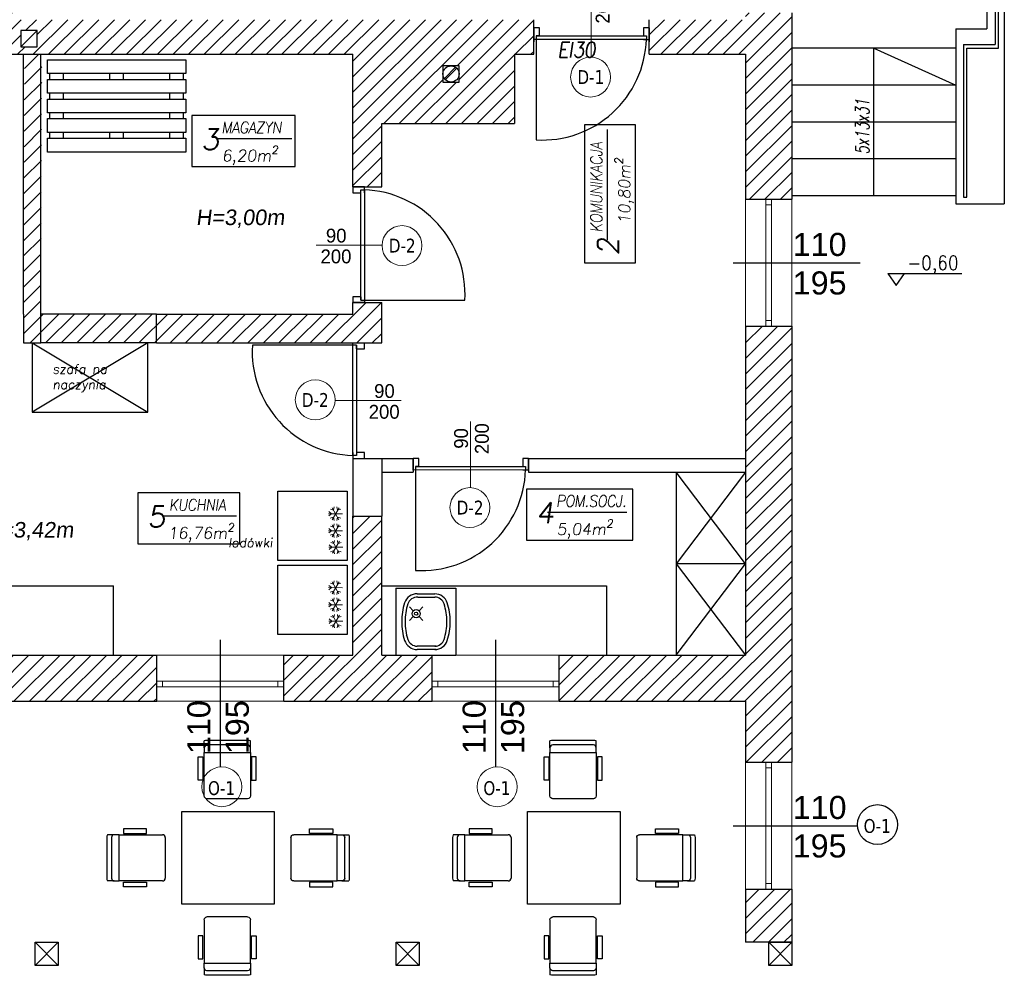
# Model space of a CAD drawing. Header units: millimetres. Extents: x -486876 to 553054, y -140324 to 834178.
# Tile 88 of 155: x -58817 to -50292, y 61434 to 69711. Entities that reach past the tile are written whole.
import ezdxf
from ezdxf.enums import TextEntityAlignment as Align

# ---------------------------------------------------------------- set-up
doc = ezdxf.new("R2010")
doc.units = ezdxf.units.MM
doc.linetypes.add('DASH2', pattern=[0.75, 0.5, -0.25])
for name, color, linetype, lineweight in [('_XREF', 252, 'DASH2', 13), ('XREF$0$0-ARKUSZ-OPIS', 8, 'Continuous', 18), ('XREF$0$okna', 8, 'Continuous', 20), ('XREF$0$ściana nośna', 8, 'Continuous', 30)]:
    doc.layers.add(name, color=color, linetype=linetype, lineweight=lineweight)
for name, color, linetype in [('XREF$0$A-BUD-OP', 8, 'Continuous'), ('XREF$0$ArchiCAD', 8, 'Continuous'), ('XREF$0$DRZWI', 8, 'Continuous'), ('XREF$0$MEBLE', 8, 'Continuous'), ('XREF$0$MEBLE_ŁAZIENKOWE_I_KUCHENNE', 8, 'Continuous'), ('XREF$0$nowe ściany', 8, 'Continuous'), ('XREF$0$OPIS', 8, 'Continuous'), ('XREF$0$OPISY', 8, 'Continuous'), ('XREF$0$Ppoż', 20, 'Continuous'), ('XREF$0$WIDOK', 8, 'Continuous'), ('XREF$0$WYMIARY', 9, 'Continuous'), ('XREF$0$WYPEŁNIENIA', 8, 'Continuous'), ('XREF$0$ŚCIANY', 8, 'Continuous')]:
    doc.layers.add(name, color=color, linetype=linetype)
doc.styles.add('XREF$0$APLUS', font='arial.ttf', dxfattribs={"width": 0.6})
doc.styles.add('XREF$0$GENERATED_STYLE_1', font='txt')
doc.styles.add('XREF$0$KOTA', font='SIMPLEX', dxfattribs={"width": 0.9, "height": 25})
doc.styles.add('XREF$0$ROMANS', font='romans.shx')
doc.styles.add('XREF$0$Simplex 0.7 Italic', font='simplex.shx', dxfattribs={"width": 0.7, "oblique": 10})
doc.styles.add('XREF$0$Standard', font='arial.ttf')
doc.styles.add('XREF$0$Verdana 0.8', font='verdana.ttf', dxfattribs={"width": 0.8})

# ---------------------------------------------------------------- blocks, each defined once
blk = doc.blocks.new('XREF$0$KOTA_R3')
at = {"layer": 'XREF$0$A-BUD-OP'}
blk.add_line((-279.4, -2136.8), (-172.7, -2136.8), dxfattribs=at)
blk.add_lwpolyline([(-279.4, -2136.8), (-267.5, -2154.3), (-255.5, -2136.8)], dxfattribs=at)
at = {"layer": 'XREF$0$A-BUD-OP', "style": 'XREF$0$KOTA', "width": 0.9}
for p, height in [((-251.3, -2131.6), 20), ((-251.3, -2153.3), 14)]:
    blk.add_attdef('KOTA', p, '', height=height, dxfattribs=at)
blk = doc.blocks.new('XREF')
at = {"layer": 'XREF$0$WYPEŁNIENIA'}
h = blk.add_hatch(dxfattribs=at)
h.set_pattern_fill('ANSI31', color=256, scale=3)
h.set_pattern_definition([(45, (-52999.899, 13162.694), (-6.7351921, 6.7351921), [])])
h.paths.add_polyline_path([(5376.11, 10651.78), (5336.75, 10651.78), (5336.75, 10611.78), (5376.11, 10611.78)])
h.paths.add_polyline_path([(5806.69, 10651.78), (5486.11, 10651.78), (5486.11, 10611.78), (5541.69, 10611.78), (5541.69, 10491.78), (5566.69, 10491.78), (5566.69, 10611.78), (5766.69, 10611.78), (5766.69, 10481.78), (5766.69, 10471.78), (5766.69, 10346.78), (5739.69, 10346.78), (5739.69, 10336.78), (5766.69, 10336.78), (5766.69, 10322.47), (5806.69, 10322.47)])
h.paths.add_polyline_path([(5566.69, 10391.78), (5556.69, 10391.78), (5541.69, 10391.78), (5541.69, 10295.78), (5566.69, 10295.78), (5566.69, 10336.78), (5739.69, 10336.78), (5739.69, 10346.78), (5566.69, 10346.78)])
h.paths.add_polyline_path([(5566.69, 10295.78), (5541.69, 10295.78), (5541.69, 10195.78), (5566.69, 10195.78)])
h.paths.add_polyline_path([(5558.62, 10157.37), (5572.62, 10157.37), (5572.62, 10143.37), (5558.62, 10143.37)], flags=16)
edge = h.paths.add_edge_path(flags=16)
edge.add_arc((5565.62, 10150.37), 7, 0, 360)
h.paths.add_polyline_path([(5806.69, 10212.47), (5766.69, 10212.47), (5766.69, 10121.78), (5688.72, 10121.78), (5688.72, 10096.78), (5766.69, 10096.78), (5766.69, 10027.67), (5806.69, 10027.67), (5806.69, 10029.35)])
h.paths.add_polyline_path([(5806.69, 9917.67), (5766.69, 9917.67), (5766.69, 9911.78), (5683.24, 9911.78), (5683.24, 9881.78), (5766.69, 9881.78), (5766.69, 9779.12), (5806.69, 9779.12)])
h.paths.add_polyline_path([(5157.25, 9881.78), (5142.25, 9881.78), (5141.56, 9712.78), (5141.56, 9656.78), (5141.56, 9631.78), (5156.56, 9631.78), (5156.56, 9712.78)])
h.paths.add_polyline_path([(5256.56, 9656.78), (5156.56, 9656.78), (5156.56, 9631.78), (5256.56, 9631.78)])
h.paths.add_polyline_path([(5451.56, 9666.86), (5426.56, 9666.86), (5426.56, 9656.78), (5256.56, 9656.78), (5256.56, 9631.78), (5426.56, 9631.78), (5451.56, 9631.78)])
h.paths.add_polyline_path([(5806.69, 9779.12), (5766.69, 9779.12), (5766.69, 9756.28), (5806.69, 9756.28)])
h.paths.add_polyline_path([(5806.69, 9563.42), (5766.69, 9563.42), (5766.69, 9361.43), (5605.18, 9361.43), (5605.18, 9321.43), (5766.69, 9321.43), (5766.69, 9268.64), (5806.69, 9268.64)])
h.paths.add_polyline_path([(5806.69, 9646.28), (5766.69, 9646.28), (5766.69, 9563.42), (5806.69, 9563.42)])
h.paths.add_polyline_path([(5495.18, 9361.43), (5463.86, 9361.43), (5451.56, 9361.43), (5451.56, 9481.78), (5426.56, 9481.78), (5426.56, 9361.43), (5366.74, 9361.43), (5366.74, 9321.43), (5495.18, 9321.43)])
h.paths.add_polyline_path([(5256.74, 9361.43), (4971.58, 9361.43), (4971.58, 9321.43), (5256.74, 9321.43)])
h.paths.add_polyline_path([(4861.58, 9361.43), (4816.56, 9361.43), (4816.56, 9450.58), (4776.56, 9450.58), (4776.56, 9361.43), (4714.92, 9361.43), (4714.92, 9321.43), (4861.58, 9321.43)])
h.paths.add_polyline_path([(4604.92, 9361.43), (4411.55, 9361.43), (4411.55, 9321.43), (4604.92, 9321.43)])
h.paths.add_polyline_path([(4411.55, 9361.43), (4406.56, 9361.43), (4406.56, 9411.43), (4366.56, 9411.43), (4366.56, 9361.43), (4171.56, 9361.43), (4171.56, 9321.43), (4411.55, 9321.43)])
h.paths.add_polyline_path([(4816.56, 9631.78), (5021.56, 9631.78), (5021.56, 9656.78), (4816.56, 9656.78), (4816.56, 9766.19), (4776.56, 9766.19), (4776.56, 9563.42), (4816.56, 9563.42)])
h.paths.add_polyline_path([(4816.56, 9563.42), (4776.56, 9563.42), (4776.56, 9510.58), (4816.56, 9510.58)])
h.paths.add_polyline_path([(5806.69, 9158.64), (5766.69, 9158.64), (5766.69, 9112.7), (5806.69, 9112.7)])
h.paths.add_polyline_path([(4783.69, 9911.78), (4771.69, 9911.78)])
h.paths.add_polyline_path([(4886.69, 10121.78), (4796.69, 10121.78), (4796.69, 10096.78), (4886.69, 10096.78)])
h.paths.add_polyline_path([(5434.52, 10096.78), (5434.52, 10121.78), (5409.69, 10121.78), (5409.81, 10096.78)])
h.paths.add_polyline_path([(5535.02, 10121.78), (5535.02, 10108.85), (5535.02, 10108.85), (5535.02, 10096.78), (5588.72, 10096.78), (5588.72, 10121.78), (5575.42, 10121.78), (5575.42, 10162.36), (5566.69, 10162.36), (5566.69, 10195.78), (5541.69, 10195.78), (5541.69, 10121.78)])
h = blk.add_hatch(dxfattribs=at)
h.set_pattern_fill('ANSI31', color=256, scale=3)
h.set_pattern_definition([(45, (428.967, 8619.944), (-6.735192, 6.735192), [])])
h.paths.add_polyline_path([(5131.69, 10611.78), (5226.75, 10611.78), (5226.75, 10651.78), (5034.68, 10651.78), (5034.68, 10611.78), (5106.69, 10611.78), (5106.69, 10492.03), (5131.69, 10480.17)])
h.paths.add_polyline_path([(5131.69, 10480.17), (5106.69, 10492.03), (5106.69, 10431.78), (4986.69, 10431.78), (4986.69, 10329.91), (4986.69, 10317.78), (4996.69, 10317.78), (4996.69, 10329.91), (4996.69, 10421.78), (5106.69, 10421.78), (5106.69, 10121.78), (4996.69, 10121.78), (4996.69, 10217.78), (4986.69, 10217.78), (4986.69, 10096.78), (5106.69, 10096.78), (5106.69, 10080.78), (5131.69, 10080.78), (5131.69, 10096.78), (5309.81, 10096.78), (5309.81, 10121.78), (5167.64, 10121.78), (5167.64, 10167.09), (5131.69, 10167.09)])
h.paths.add_polyline_path([(5138.63, 10159.36), (5152.63, 10159.36), (5152.63, 10145.36), (5138.63, 10145.36)], flags=16)
h.paths.add_polyline_path([(5138.63, 10138.66), (5152.63, 10138.66), (5152.63, 10124.66), (5138.63, 10124.66)], flags=16)
h.paths.add_polyline_path([(5342.2, 9911.78), (5131.69, 9911.78), (5131.69, 9927.78), (5106.69, 9927.78), (5106.69, 9911.78), (4754.5, 9911.78), (4743.77, 9881.78), (4776.56, 9881.78), (4776.56, 9866.19), (4786.56, 9866.19), (4816.56, 9866.19), (4816.56, 9881.78), (5141.56, 9881.78), (5156.56, 9881.78), (5336.01, 9881.78)])
h.paths.add_polyline_path([(5139.23, 9902.34), (5153.23, 9902.34), (5153.23, 9888.34), (5139.23, 9888.34)], flags=16)
h.paths.add_polyline_path([(5583.24, 9911.78), (5342.2, 9911.78), (5336.01, 9881.78), (5426.56, 9881.78), (5426.56, 9766.86), (5451.56, 9766.86), (5451.56, 9821.78), (5566.69, 9821.78), (5566.69, 9881.78), (5583.24, 9881.78)])
h.paths.add_polyline_path([(5504.63, 9871.77), (5518.63, 9871.77), (5518.63, 9857.77), (5504.63, 9857.77)], flags=16)
h.paths.add_polyline_path([(5518.63, 9864.77, -1), (5504.63, 9864.77, -1)], flags=16)
at = {"layer": 'XREF$0$DRZWI'}
for p, q in [((5982.65, 10167.26), (5982.65, 9890.14)), ((5985.65, 9887.14), (5985.65, 10170.26)), ((5955.37, 9890.14), (5955.37, 9757.97)), ((5955.37, 9890.14), (5982.65, 9890.14)), ((5958.37, 9757.97), (5958.37, 9887.14)), ((5958.37, 9887.14), (5982.65, 9887.14)), ((5982.65, 9887.14), (5985.65, 9887.14)), ((5955.37, 9757.97), (5958.37, 9757.97))]:
    blk.add_line(p, q, dxfattribs=at)
at = {"layer": 'XREF$0$DRZWI', "ltscale": 1.2}
for p, q in [((5583.24, 9894.6), (5583.24, 9904.68)), ((5436.64, 9666.86), (5426.56, 9666.86)), ((5478.71, 9521.69), (5478.71, 9531.78))]:
    blk.add_line(p, q, dxfattribs=at)
at = {"layer": 'XREF$0$DRZWI'}
for points in [[(5588.24, 9897.68), (5588.24, 9904.68), (5583.24, 9904.68)], [(5678.24, 9904.68), (5678.24, 9897.76)], [(5678.24, 9894.68), (5683.24, 9894.68), (5683.24, 9904.68), (5678.24, 9904.68)], [(5585.24, 9897.68), (5680.74, 9897.68), (5680.74, 9894.68), (5680.74, 9894.68), (5583.24, 9894.6)], [(5588.24, 9897.68), (5585.24, 9897.68), (5585.24, 9807.68), (5585.24, 9807.68)], [(5436.56, 9761.86), (5436.56, 9766.86), (5426.56, 9766.86), (5426.56, 9761.86)], [(5433.56, 9668.86), (5433.56, 9764.36), (5436.56, 9764.36), (5436.56, 9764.36), (5436.64, 9666.86)], [(5426.56, 9761.86), (5433.47, 9761.86)], [(5433.56, 9671.86), (5426.56, 9671.86), (5426.56, 9666.86)], [(5433.56, 9671.86), (5433.56, 9668.86), (5523.56, 9668.86), (5523.56, 9668.86)], [(5429.64, 9626.78), (5429.64, 9629.78), (5339.64, 9629.78), (5339.64, 9629.78)], [(5429.64, 9629.78), (5429.64, 9534.28), (5426.64, 9534.28), (5426.64, 9534.28), (5426.56, 9631.78)], [(5429.64, 9626.78), (5436.64, 9626.78), (5436.64, 9631.78)], [(5426.64, 9536.78), (5426.64, 9531.78), (5436.64, 9531.78), (5436.64, 9536.78)], [(5436.64, 9536.78), (5429.72, 9536.78)], [(5483.71, 9524.78), (5483.71, 9531.78), (5478.71, 9531.78)], [(5573.71, 9531.78), (5573.71, 9524.86)], [(5573.71, 9521.78), (5578.71, 9521.78), (5578.71, 9531.78), (5573.71, 9531.78)], [(5480.71, 9524.78), (5576.21, 9524.78), (5576.21, 9521.78), (5576.21, 9521.78), (5478.71, 9521.69)], [(5483.71, 9524.78), (5480.71, 9524.78), (5480.71, 9434.78), (5480.71, 9434.78)]]:
    blk.add_lwpolyline(points, dxfattribs=at)
for centre, start, end in [((5590.68, 9897.63), 266.53875, 358.12796), ((5433.61, 9674.3), 356.53875, 88.12796), ((5429.58, 9624.34), 176.53875, 268.12796), ((5486.15, 9524.72), 266.53875, 358.12796)]:
    blk.add_arc(centre, 90.11, start, end, dxfattribs=at)
at = {"layer": 'XREF$0$MEBLE'}
for p, q in [((5149.06, 9631.78), (5149.06, 9571.78)), ((5249.06, 9631.78), (5149.06, 9571.78)), ((5149.06, 9631.78), (5249.06, 9571.78)), ((5249.06, 9571.78), (5249.06, 9631.78)), ((5149.06, 9571.78), (5249.06, 9571.78)), ((5706.69, 9519.78), (5706.69, 9361.43)), ((5766.69, 9440.6), (5706.69, 9519.78)), ((5766.69, 9519.78), (5706.69, 9440.6)), ((5766.69, 9440.6), (5706.69, 9440.6)), ((5706.69, 9361.43), (5766.69, 9440.6)), ((5706.69, 9440.6), (5766.69, 9361.43)), ((4876.56, 9421.43), (5219.33, 9421.43)), ((5219.33, 9361.43), (5219.33, 9421.43)), ((5451.56, 9421.43), (5646.35, 9421.43)), ((5646.35, 9421.43), (5646.35, 9361.43)), ((5297.89, 9281.16), (5297.89, 9287.09)), ((5337.89, 9281.16), (5337.89, 9287.09)), ((5597.3, 9281.16), (5597.3, 9287.09)), ((5637.3, 9281.16), (5637.3, 9287.09)), ((5227.94, 9210.9), (5227.94, 9206.9)), ((5247.94, 9210.9), (5227.94, 9210.9)), ((5247.94, 9206.9), (5247.94, 9210.9)), ((5389.17, 9206.9), (5389.17, 9210.9)), ((5389.17, 9210.9), (5409.17, 9210.9)), ((5409.17, 9210.9), (5409.17, 9206.9)), ((5527.34, 9210.9), (5527.34, 9206.9)), ((5547.34, 9210.9), (5527.34, 9210.9)), ((5547.34, 9206.9), (5547.34, 9210.9)), ((5688.58, 9206.9), (5688.58, 9210.9)), ((5688.58, 9210.9), (5708.58, 9210.9)), ((5708.58, 9210.9), (5708.58, 9206.9)), ((5213.6, 9203.42), (5213.6, 9168.22)), ((5220, 9205.82), (5214.07, 9205.82)), ((5217.6, 9203.42), (5217.6, 9168.22)), ((5224.14, 9205.82), (5220, 9205.82)), ((5224.14, 9165.82), (5224.14, 9205.82)), ((5224.14, 9205.82), (5261.74, 9205.82)), ((5224.14, 9165.82), (5224.14, 9205.82)), ((5227.94, 9206.9), (5247.94, 9206.9)), ((5264.14, 9203.42), (5264.14, 9168.22)), ((5372.97, 9203.42), (5372.97, 9168.22)), ((5412.97, 9205.82), (5375.37, 9205.82)), ((5409.17, 9206.9), (5389.17, 9206.9)), ((5412.97, 9165.82), (5412.97, 9205.82)), ((5412.97, 9165.82), (5412.97, 9205.82)), ((5412.97, 9205.82), (5417.11, 9205.82)), ((5417.11, 9205.82), (5423.04, 9205.82)), ((5419.51, 9203.42), (5419.51, 9168.22)), ((5423.51, 9203.42), (5423.51, 9168.22)), ((5513.01, 9203.42), (5513.01, 9168.22)), ((5519.41, 9205.82), (5513.48, 9205.82)), ((5517.01, 9203.42), (5517.01, 9168.22)), ((5523.55, 9205.82), (5519.41, 9205.82)), ((5523.55, 9165.82), (5523.55, 9205.82)), ((5523.55, 9205.82), (5561.15, 9205.82)), ((5523.55, 9165.82), (5523.55, 9205.82)), ((5527.34, 9206.9), (5547.34, 9206.9)), ((5563.55, 9203.42), (5563.55, 9168.22)), ((5672.38, 9203.42), (5672.38, 9168.22)), ((5712.38, 9205.82), (5674.78, 9205.82)), ((5708.58, 9206.9), (5688.58, 9206.9)), ((5712.38, 9165.82), (5712.38, 9205.82)), ((5712.38, 9165.82), (5712.38, 9205.82)), ((5712.38, 9205.82), (5716.51, 9205.82)), ((5716.51, 9205.82), (5722.45, 9205.82)), ((5718.91, 9203.42), (5718.91, 9168.22)), ((5722.91, 9203.42), (5722.91, 9168.22)), ((5220, 9165.82), (5214.07, 9165.82)), ((5220, 9165.82), (5224.14, 9165.82)), ((5261.74, 9165.82), (5224.14, 9165.82)), ((5375.37, 9165.82), (5412.97, 9165.82)), ((5417.11, 9165.82), (5412.97, 9165.82)), ((5417.11, 9165.82), (5423.04, 9165.82)), ((5519.41, 9165.82), (5513.48, 9165.82)), ((5519.41, 9165.82), (5523.55, 9165.82)), ((5561.15, 9165.82), (5523.55, 9165.82)), ((5674.78, 9165.82), (5712.38, 9165.82)), ((5716.51, 9165.82), (5712.38, 9165.82)), ((5716.51, 9165.82), (5722.45, 9165.82)), ((5227.94, 9160.73), (5227.94, 9164.73)), ((5227.94, 9164.73), (5247.94, 9164.73)), ((5247.94, 9160.73), (5227.94, 9160.73)), ((5247.94, 9164.73), (5247.94, 9160.73)), ((5389.17, 9164.73), (5389.17, 9160.73)), ((5409.17, 9164.73), (5389.17, 9164.73)), ((5389.17, 9160.73), (5409.17, 9160.73)), ((5409.17, 9160.73), (5409.17, 9164.73)), ((5527.34, 9160.73), (5527.34, 9164.73)), ((5527.34, 9164.73), (5547.34, 9164.73)), ((5547.34, 9160.73), (5527.34, 9160.73)), ((5547.34, 9164.73), (5547.34, 9160.73)), ((5688.58, 9164.73), (5688.58, 9160.73)), ((5708.58, 9164.73), (5688.58, 9164.73)), ((5688.58, 9160.73), (5708.58, 9160.73)), ((5708.58, 9160.73), (5708.58, 9164.73)), ((5297.89, 9132.21), (5297.89, 9094.61)), ((5335.49, 9134.61), (5300.29, 9134.61)), ((5337.89, 9094.61), (5337.89, 9132.21)), ((5597.3, 9132.21), (5597.3, 9094.61)), ((5634.9, 9134.61), (5599.7, 9134.61)), ((5637.3, 9094.61), (5637.3, 9132.21)), ((5292.8, 9118.41), (5292.8, 9098.41)), ((5296.8, 9118.41), (5292.8, 9118.41)), ((5296.8, 9098.41), (5296.8, 9118.41)), ((5338.98, 9118.41), (5342.98, 9118.41)), ((5338.98, 9098.41), (5338.98, 9118.41)), ((5342.98, 9118.41), (5342.98, 9098.41)), ((5592.21, 9118.41), (5592.21, 9098.41)), ((5596.21, 9118.41), (5592.21, 9118.41)), ((5596.21, 9098.41), (5596.21, 9118.41)), ((5638.38, 9118.41), (5642.38, 9118.41)), ((5638.38, 9098.41), (5638.38, 9118.41)), ((5642.38, 9118.41), (5642.38, 9098.41)), ((5292.8, 9098.41), (5296.8, 9098.41)), ((5342.98, 9098.41), (5338.98, 9098.41)), ((5592.21, 9098.41), (5596.21, 9098.41)), ((5642.38, 9098.41), (5638.38, 9098.41)), ((5297.89, 9094.61), (5337.89, 9094.61)), ((5297.89, 9094.61), (5337.89, 9094.61)), ((5297.89, 9090.48), (5297.89, 9094.61)), ((5297.89, 9090.48), (5297.89, 9084.54)), ((5337.89, 9094.61), (5337.89, 9090.48)), ((5337.89, 9090.48), (5337.89, 9084.54)), ((5597.3, 9094.61), (5637.3, 9094.61)), ((5597.3, 9094.61), (5637.3, 9094.61)), ((5597.3, 9090.48), (5597.3, 9094.61)), ((5597.3, 9090.48), (5597.3, 9084.54)), ((5637.3, 9094.61), (5637.3, 9090.48)), ((5637.3, 9090.48), (5637.3, 9084.54)), ((5335.49, 9088.08), (5300.29, 9088.08)), ((5335.49, 9084.08), (5300.29, 9084.08)), ((5634.9, 9088.08), (5599.7, 9088.08)), ((5634.9, 9084.08), (5599.7, 9084.08))]:
    blk.add_line(p, q, dxfattribs=at)
at = {"layer": 'XREF$0$MEBLE', "ltscale": 1.2}
for p, q in [((5463.86, 9419.32), (5463.86, 9361.43)), ((5463.86, 9419.32), (5515.75, 9419.32)), ((5482.25, 9414.49), (5497.55, 9414.49)), ((5482.25, 9414.49), (5497.55, 9414.49)), ((5515.75, 9419.32), (5515.75, 9361.43)), ((5515.75, 9419.32), (5515.75, 9361.43)), ((5482.81, 9411.6), (5497.55, 9411.6)), ((5482.81, 9411.6), (5497.55, 9411.6)), ((5478.91, 9399.79), (5475.6, 9403.1)), ((5478.91, 9399.79), (5475.6, 9403.1)), ((5483.92, 9399.79), (5487.22, 9403.1)), ((5483.92, 9399.79), (5487.22, 9403.1)), ((5478.91, 9394.78), (5475.6, 9391.48)), ((5478.91, 9394.78), (5475.6, 9391.48)), ((5483.92, 9394.79), (5487.22, 9391.48)), ((5483.92, 9394.79), (5487.22, 9391.48)), ((5463.86, 9361.43), (5515.75, 9361.43)), ((5498.69, 9369.15), (5482.25, 9369.15)), ((5498.69, 9369.15), (5482.25, 9369.15)), ((5498.69, 9366.26), (5482.25, 9366.26)), ((5498.69, 9366.26), (5482.25, 9366.26))]:
    blk.add_line(p, q, dxfattribs=at)
at = {"layer": 'XREF$0$MEBLE'}
for points in [[(5337.89, 9287.09, 0.096396), (5335.49, 9287.56), (5300.29, 9287.56, 0.096396), (5297.89, 9287.09)], [(5637.3, 9287.09, 0.096396), (5634.9, 9287.56), (5599.7, 9287.56, 0.096396), (5597.3, 9287.09)]]:
    blk.add_lwpolyline(points, format="xyb", dxfattribs=at)
for points in [[(5335.49, 9283.56), (5300.29, 9283.56, 0.414214), (5297.89, 9281.16), (5297.89, 9277.02), (5337.89, 9277.02), (5337.89, 9281.16, 0.414214)], [(5335.49, 9237.02), (5300.29, 9237.02, -0.414214), (5297.89, 9239.42), (5297.89, 9277.02), (5337.89, 9277.02), (5337.89, 9239.42, -0.414214)], [(5634.9, 9283.56), (5599.7, 9283.56, 0.414214), (5597.3, 9281.16), (5597.3, 9277.02), (5637.3, 9277.02), (5637.3, 9281.16, 0.414214)], [(5634.9, 9237.02), (5599.7, 9237.02, -0.414214), (5597.3, 9239.42), (5597.3, 9277.02), (5637.3, 9277.02), (5637.3, 9239.42, -0.414214)]]:
    blk.add_lwpolyline(points, format="xyb", close=True, dxfattribs=at)
for points in [[(5296.8, 9253.23), (5292.8, 9253.23), (5292.8, 9273.23), (5296.8, 9273.23)], [(5338.98, 9253.23), (5342.98, 9253.23), (5342.98, 9273.23), (5338.98, 9273.23)], [(5596.21, 9253.23), (5592.21, 9253.23), (5592.21, 9273.23), (5596.21, 9273.23)], [(5638.38, 9253.23), (5642.38, 9253.23), (5642.38, 9273.23), (5638.38, 9273.23)], [(5358.56, 9225.82), (5358.56, 9145.82), (5278.56, 9145.82), (5278.56, 9225.82)], [(5657.96, 9225.82), (5657.96, 9145.82), (5577.96, 9145.82), (5577.96, 9225.82)]]:
    blk.add_lwpolyline(points, close=True, dxfattribs=at)
at = {"layer": 'XREF$0$MEBLE', "ltscale": 1.2}
for radius in [3.54, 3.54, 1.42, 1.42]:
    blk.add_circle((5481.41, 9397.29), radius, dxfattribs=at)
for centre, radius, start, end in [((5482.25, 9403.13), 11.38, 90, 162.20419), ((5482.25, 9403.13), 11.38, 90, 162.20419), ((5497.55, 9403.11), 11.38, 17.79581, 90), ((5497.55, 9403.11), 11.38, 17.79581, 90), ((5521.93, 9390.39), 53.06, 162.20419, 180), ((5521.93, 9390.39), 53.06, 162.20419, 180), ((5521.93, 9390.39), 50.16, 162.20419, 180), ((5521.93, 9390.39), 50.16, 162.20419, 180), ((5482.25, 9403.13), 8.49, 86.16417, 162.20419), ((5482.25, 9403.13), 8.49, 86.16417, 162.20419), ((5497.55, 9403.11), 8.49, 17.79581, 90), ((5497.55, 9403.11), 8.49, 17.79581, 90), ((5457.86, 9390.38), 50.16, 360, 17.79581), ((5457.86, 9390.38), 50.16, 360, 17.79581), ((5457.86, 9390.38), 53.06, 360, 17.79581), ((5457.86, 9390.38), 53.06, 360, 17.79581), ((5521.93, 9390.39), 53.06, 180, 197.79581), ((5521.93, 9390.39), 53.06, 180, 197.79581), ((5521.93, 9390.39), 50.16, 180, 197.79581), ((5521.93, 9390.39), 50.16, 180, 197.79581), ((5457.86, 9390.38), 50.16, 342.20419, 360), ((5457.86, 9390.38), 50.16, 342.20419, 360), ((5457.86, 9390.38), 53.06, 342.20419, 360), ((5457.86, 9390.38), 53.06, 342.20419, 360), ((5481.67, 9378.44), 9.33, 180, 180.02774), ((5481.67, 9378.44), 9.33, 180, 180.02774), ((5482.29, 9377.69), 11.43, 197.87696, 269.78772), ((5482.29, 9377.69), 11.43, 197.87696, 269.78772), ((5482.29, 9377.69), 8.53, 197.9046, 269.7154), ((5482.29, 9377.69), 8.53, 197.9046, 269.7154), ((5497.55, 9377.64), 8.49, 270, 342.20419), ((5497.55, 9377.64), 8.49, 270, 342.20419), ((5497.55, 9377.64), 11.38, 270, 342.20419), ((5497.55, 9377.64), 11.38, 270, 342.20419)]:
    blk.add_arc(centre, radius, start, end, dxfattribs=at)
at = {"layer": 'XREF$0$MEBLE'}
for centre, major_axis, start_param, end_param in [((5220, 9203.42), (4.53, -4.53), 3.542594, 3.926991), ((5220, 9203.42), (1.7, -1.7), 2.356194, 3.926991), ((5261.74, 9203.42), (1.7, 1.7), -0.785398, 0.785398), ((5519.41, 9203.42), (4.53, -4.53), 3.542594, 3.926991), ((5519.41, 9203.42), (1.7, -1.7), 2.356194, 3.926991), ((5561.15, 9203.42), (1.7, 1.7), -0.785398, 0.785398), ((5220, 9168.22), (4.53, 4.53), 2.356194, 2.740591), ((5220, 9168.22), (1.7, 1.7), 2.356194, 3.926991), ((5261.74, 9168.22), (1.7, -1.7), 5.497787, 7.068583), ((5519.41, 9168.22), (4.53, 4.53), 2.356194, 2.740591), ((5519.41, 9168.22), (1.7, 1.7), 2.356194, 3.926991), ((5561.15, 9168.22), (1.7, -1.7), 5.497787, 7.068583)]:
    blk.add_ellipse(centre, major_axis=major_axis, ratio=1, start_param=start_param, end_param=end_param, dxfattribs=at)
at = {"layer": 'XREF$0$MEBLE', "extrusion": (0, 0, -1)}
for centre, major_axis, start_param, end_param in [((5375.37, 9203.42), (-1.7, 1.7), -0.785398, 0.785398), ((5417.11, 9203.42), (-1.7, -1.7), 2.356194, 3.926991), ((5417.11, 9203.42), (-4.53, -4.53), 3.542594, 3.926991), ((5674.78, 9203.42), (-1.7, 1.7), -0.785398, 0.785398), ((5716.51, 9203.42), (-1.7, -1.7), 2.356194, 3.926991), ((5716.51, 9203.42), (-4.53, -4.53), 3.542594, 3.926991), ((5375.37, 9168.22), (-1.7, -1.7), 5.497787, 7.068583), ((5417.11, 9168.22), (-1.7, 1.7), 2.356194, 3.926991), ((5417.11, 9168.22), (-4.53, 4.53), 2.356194, 2.740591), ((5674.78, 9168.22), (-1.7, -1.7), 5.497787, 7.068583), ((5716.51, 9168.22), (-1.7, 1.7), 2.356194, 3.926991), ((5716.51, 9168.22), (-4.53, 4.53), 2.356194, 2.740591), ((5300.29, 9132.21), (-1.7, -1.7), 0.785398, 2.356194), ((5335.49, 9132.21), (-1.7, 1.7), 0.785398, 2.356194), ((5599.7, 9132.21), (-1.7, -1.7), 0.785398, 2.356194), ((5634.9, 9132.21), (-1.7, 1.7), 0.785398, 2.356194), ((5300.29, 9090.48), (-1.7, -1.7), 5.497787, 7.068583), ((5335.49, 9090.48), (-1.7, 1.7), 2.356194, 3.926991), ((5599.7, 9090.48), (-1.7, -1.7), 5.497787, 7.068583), ((5634.9, 9090.48), (-1.7, 1.7), 2.356194, 3.926991), ((5300.29, 9090.48), (-4.53, 4.53), 3.926991, 4.311388), ((5335.49, 9090.48), (-4.53, -4.53), 5.11339, 5.497787), ((5599.7, 9090.48), (-4.53, 4.53), 3.926991, 4.311388), ((5634.9, 9090.48), (-4.53, -4.53), 5.11339, 5.497787)]:
    blk.add_ellipse(centre, major_axis=major_axis, ratio=1, start_param=start_param, end_param=end_param, dxfattribs=at)
at = {"layer": 'XREF$0$MEBLE_ŁAZIENKOWE_I_KUCHENNE', "linetype": 'Continuous', "lineweight": 13}
for p, q in [((5409.87, 9486.93), (5410.44, 9489.78)), ((5413.37, 9486.92), (5412.82, 9489.77)), ((5417.61, 9483.88), (5405.61, 9483.91)), ((5408.11, 9483.91), (5405.92, 9482)), ((5408.11, 9483.91), (5405.93, 9485.82)), ((5409.85, 9480.87), (5407.1, 9479.94)), ((5409.87, 9486.93), (5407.13, 9487.88)), ((5414.63, 9489.08), (5408.6, 9478.71)), ((5408.63, 9489.1), (5414.6, 9478.69)), ((5409.85, 9480.87), (5410.41, 9478.02)), ((5413.35, 9480.86), (5412.78, 9478.01)), ((5413.35, 9480.86), (5416.1, 9479.91)), ((5413.37, 9486.92), (5416.12, 9487.85)), ((5409.87, 9472.16), (5407.13, 9473.1)), ((5414.63, 9474.31), (5408.6, 9463.93)), ((5408.63, 9474.33), (5414.6, 9463.92)), ((5409.87, 9472.16), (5410.44, 9475.01)), ((5413.37, 9472.15), (5412.82, 9475)), ((5413.37, 9472.15), (5416.12, 9473.08)), ((5417.61, 9469.1), (5405.61, 9469.14)), ((5408.11, 9469.13), (5405.92, 9467.23)), ((5408.11, 9469.13), (5405.93, 9471.05)), ((5409.85, 9466.1), (5407.1, 9465.17)), ((5409.85, 9466.1), (5410.41, 9463.24)), ((5413.35, 9466.09), (5412.78, 9463.24)), ((5413.35, 9466.09), (5416.1, 9465.14)), ((5408.39, 9454.92), (5406.21, 9456.84)), ((5410.15, 9457.94), (5407.41, 9458.89)), ((5414.91, 9460.09), (5408.88, 9449.72)), ((5408.91, 9460.11), (5414.88, 9449.7)), ((5410.15, 9457.94), (5410.72, 9460.79)), ((5413.72, 9457.93), (5413.17, 9460.78)), ((5413.72, 9457.93), (5416.47, 9458.86)), ((5417.89, 9454.89), (5405.89, 9454.92)), ((5408.39, 9454.92), (5406.2, 9453.01)), ((5410.13, 9451.88), (5407.38, 9450.95)), ((5410.13, 9451.88), (5410.69, 9449.03)), ((5413.71, 9451.87), (5413.13, 9449.02)), ((5413.71, 9451.87), (5416.45, 9450.92)), ((5408.11, 9419.83), (5405.93, 9421.75)), ((5409.87, 9422.85), (5407.13, 9423.8)), ((5414.63, 9425), (5408.6, 9414.63)), ((5408.63, 9425.02), (5414.6, 9414.61)), ((5409.87, 9422.85), (5410.44, 9425.7)), ((5413.37, 9422.84), (5412.82, 9425.69)), ((5413.37, 9422.84), (5416.12, 9423.77)), ((5417.61, 9419.8), (5405.61, 9419.83)), ((5408.11, 9419.83), (5405.92, 9417.92)), ((5409.85, 9416.79), (5407.1, 9415.86)), ((5409.85, 9416.79), (5410.41, 9413.94)), ((5413.35, 9416.78), (5412.78, 9413.93)), ((5413.35, 9416.78), (5416.1, 9415.83)), ((5417.61, 9405.03), (5405.61, 9405.06)), ((5408.11, 9405.05), (5405.92, 9403.15)), ((5408.11, 9405.05), (5405.93, 9406.97)), ((5409.87, 9408.08), (5407.13, 9409.03)), ((5414.63, 9410.23), (5408.6, 9399.86)), ((5408.63, 9410.25), (5414.6, 9399.84)), ((5409.87, 9408.08), (5410.44, 9410.93)), ((5413.37, 9408.07), (5412.82, 9410.92)), ((5413.37, 9408.07), (5416.12, 9409)), ((5409.85, 9402.02), (5407.1, 9401.09)), ((5414.91, 9396.02), (5408.88, 9385.64)), ((5408.91, 9396.03), (5414.88, 9385.62)), ((5409.85, 9402.02), (5410.41, 9399.17)), ((5410.15, 9393.87), (5410.72, 9396.71)), ((5413.35, 9402.01), (5412.78, 9399.16)), ((5413.72, 9393.85), (5413.17, 9396.71)), ((5413.35, 9402.01), (5416.1, 9401.06)), ((5417.89, 9390.81), (5405.89, 9390.85)), ((5408.39, 9390.84), (5406.2, 9388.93)), ((5408.39, 9390.84), (5406.21, 9392.76)), ((5410.13, 9387.8), (5407.38, 9386.87)), ((5410.15, 9393.87), (5407.41, 9394.81)), ((5410.13, 9387.8), (5410.69, 9384.95)), ((5413.71, 9387.79), (5413.13, 9384.94)), ((5413.71, 9387.79), (5416.45, 9386.85)), ((5413.72, 9393.85), (5416.47, 9394.79))]:
    blk.add_line(p, q, dxfattribs=at)
at = {"layer": 'XREF$0$MEBLE_ŁAZIENKOWE_I_KUCHENNE', "ltscale": 0.1}
for points in [[(5162.09, 9865.05), (5162.09, 9877.05), (5282.09, 9877.05), (5282.09, 9865.05)], [(5162.09, 9848.05), (5162.09, 9860.05), (5282.09, 9860.05), (5282.09, 9848.05)], [(5162.09, 9831.05), (5162.09, 9843.05), (5282.09, 9843.05), (5282.09, 9831.05)], [(5162.09, 9814.05), (5162.09, 9826.05), (5282.09, 9826.05), (5282.09, 9814.05)], [(5162.09, 9797.05), (5162.09, 9809.05), (5282.09, 9809.05), (5282.09, 9797.05)]]:
    blk.add_lwpolyline(points, close=True, dxfattribs=at)
for points in [[(5164.09, 9860.05), (5164.09, 9865.05)], [(5176.09, 9860.05), (5176.09, 9865.05)], [(5216.09, 9860.05), (5216.09, 9865.05)], [(5228.09, 9860.05), (5228.09, 9865.05)], [(5268.09, 9860.05), (5268.09, 9865.05)], [(5280.09, 9860.05), (5280.09, 9865.05)], [(5164.09, 9843.05), (5164.09, 9848.05)], [(5176.09, 9843.05), (5176.09, 9848.05)], [(5268.09, 9843.05), (5268.09, 9848.05)], [(5280.09, 9843.05), (5280.09, 9848.05)], [(5164.09, 9826.05), (5164.09, 9831.05)], [(5176.09, 9826.05), (5176.09, 9831.05)], [(5268.09, 9826.05), (5268.09, 9831.05)], [(5280.09, 9826.05), (5280.09, 9831.05)], [(5164.09, 9809.05), (5164.09, 9814.05)], [(5176.09, 9809.05), (5176.09, 9814.05)], [(5216.09, 9809.05), (5216.09, 9814.05)], [(5228.09, 9809.05), (5228.09, 9814.05)], [(5268.09, 9809.05), (5268.09, 9814.05)], [(5280.09, 9809.05), (5280.09, 9814.05)]]:
    blk.add_lwpolyline(points, dxfattribs=at)
at = {"layer": 'XREF$0$MEBLE_ŁAZIENKOWE_I_KUCHENNE'}
for points in [[(5361.73, 9443.46), (5361.73, 9503.46), (5421.73, 9503.46), (5421.73, 9443.46)], [(5361.73, 9379.39), (5361.73, 9439.39), (5421.73, 9439.39), (5421.73, 9379.39)]]:
    blk.add_lwpolyline(points, close=True, dxfattribs=at)
at = {"layer": 'XREF$0$nowe ściany'}
for p, q in [((5583.24, 9881.78), (5583.24, 9911.78)), ((5683.24, 9881.78), (5683.24, 9911.78)), ((5583.24, 9904.68), (5583.24, 9892.68)), ((5683.24, 9904.68), (5683.24, 9892.68)), ((5426.56, 9666.86), (5451.56, 9666.86)), ((5141.56, 9656.78), (5141.56, 9631.78)), ((5256.56, 9656.78), (5156.56, 9656.78)), ((5256.56, 9631.78), (5156.56, 9631.78)), ((5426.56, 9631.78), (5451.56, 9631.78)), ((5426.56, 9531.78), (5451.56, 9531.78)), ((5426.56, 9531.78), (5426.56, 9481.78)), ((5426.64, 9531.78), (5451.56, 9531.78)), ((5451.56, 9531.78), (5451.56, 9481.78)), ((5451.56, 9531.78), (5478.71, 9531.78)), ((5478.71, 9531.78), (5478.71, 9519.78)), ((5578.71, 9531.78), (5766.69, 9531.78)), ((5578.71, 9531.78), (5578.71, 9519.78)), ((5451.56, 9519.78), (5478.71, 9519.78)), ((5578.71, 9519.78), (5766.69, 9519.78))]:
    blk.add_line(p, q, dxfattribs=at)
at = {"layer": 'XREF$0$okna'}
for p, q in [((5766.69, 9646.28), (5766.69, 9756.28)), ((5789.19, 9651.28), (5789.19, 9753.78)), ((5806.69, 9646.28), (5806.69, 9756.28)), ((5784.19, 9651.28), (5784.19, 9751.28)), ((5366.74, 9361.43), (5256.74, 9361.43)), ((5605.18, 9361.43), (5495.18, 9361.43)), ((5261.74, 9338.93), (5366.74, 9338.93)), ((5500.18, 9338.93), (5605.18, 9338.93)), ((5366.74, 9333.93), (5261.74, 9333.93)), ((5605.18, 9333.93), (5500.18, 9333.93)), ((5256.74, 9321.43), (5366.74, 9321.43)), ((5495.18, 9321.43), (5605.18, 9321.43)), ((5766.69, 9158.64), (5766.69, 9268.64)), ((5806.69, 9158.64), (5806.69, 9268.64)), ((5784.19, 9163.64), (5784.19, 9263.64)), ((5789.19, 9163.64), (5789.19, 9266.14))]:
    blk.add_line(p, q, dxfattribs=at)
for points in [[(5632.99, 9936.53), (5632.99, 9879.41)], [(5394.71, 9716.61), (5451.83, 9716.61)], [(5468.49, 9582.03), (5411.37, 9582.03)], [(5528.46, 9563.62), (5528.46, 9506.5)]]:
    blk.add_lwpolyline(points, dxfattribs=at)
for points in [[(5789.19, 9751.28), (5784.19, 9751.28), (5784.19, 9756.28), (5789.19, 9756.28)], [(5789.19, 9646.28), (5784.19, 9646.28), (5784.19, 9651.28), (5789.19, 9651.28)], [(5261.74, 9333.93), (5256.74, 9333.93), (5256.74, 9338.93), (5261.74, 9338.93)], [(5366.74, 9333.93), (5361.74, 9333.93), (5361.74, 9338.93), (5366.74, 9338.93)], [(5500.18, 9333.93), (5495.18, 9333.93), (5495.18, 9338.93), (5500.18, 9338.93)], [(5605.18, 9333.93), (5600.18, 9333.93), (5600.18, 9338.93), (5605.18, 9338.93)], [(5789.19, 9263.64), (5784.19, 9263.64), (5784.19, 9268.64), (5789.19, 9268.64)], [(5789.19, 9158.64), (5784.19, 9158.64), (5784.19, 9163.64), (5789.19, 9163.64)]]:
    blk.add_lwpolyline(points, close=True, dxfattribs=at)
for centre in [(5632.47, 9862.08), (5469.16, 9716.09), (5394.03, 9582.55), (5527.94, 9489.17), (5313.15, 9247.41), (5551.6, 9247.41)]:
    blk.add_circle(centre, 17.28, dxfattribs=at)
at = {"layer": 'XREF$0$OPIS'}
for p, q in [((5646.97, 9720.88), (5646.97, 9816.71)), ((5309.46, 9808.8), (5373.87, 9808.8)), ((5755.98, 9701.28), (5865.87, 9701.28)), ((5262.76, 9481.92), (5325.83, 9481.92)), ((5595.13, 9485.23), (5663.8, 9485.23))]:
    blk.add_line(p, q, dxfattribs=at)
for points in [[(5376.68, 9828.72), (5287.11, 9828.72), (5287.11, 9784.56), (5376.68, 9784.56)], [(5627.05, 9820.6), (5627.05, 9701.28), (5671.21, 9701.28), (5671.21, 9820.6)], [(5328.88, 9501.83), (5240.42, 9501.83), (5240.42, 9457.67), (5328.88, 9457.67)], [(5668.92, 9505.15), (5577.04, 9505.15), (5577.04, 9460.99), (5668.92, 9460.99)]]:
    blk.add_lwpolyline(points, close=True, dxfattribs=at)
at = {"layer": 'XREF$0$Ppoż'}
for p, q in [((5311.74, 9374.52), (5311.74, 9264.63)), ((5550.18, 9374.52), (5550.18, 9264.63)), ((5755.98, 9213.64), (5863.62, 9213.64))]:
    blk.add_line(p, q, dxfattribs=at)
blk.add_circle((5880.88, 9214.6), 17.28, dxfattribs=at)
at = {"layer": 'XREF$0$WIDOK'}
for p, q in [((5990.69, 10175.28), (5990.69, 9752.15)), ((5975.69, 10160.28), (5975.69, 9903.88)), ((5948.69, 9903.88), (5948.69, 9752.15)), ((5948.69, 9903.88), (5975.69, 9903.88)), ((5948.69, 9887.14), (5806.69, 9887.14)), ((5948.69, 9855.14), (5806.69, 9855.14)), ((5948.69, 9823.14), (5806.69, 9823.14)), ((5948.69, 9791.14), (5806.69, 9791.14)), ((5948.69, 9759.14), (5806.69, 9759.14)), ((5948.69, 9752.15), (5990.69, 9752.15)), ((5151.56, 9092.7), (5171.56, 9112.7)), ((5171.56, 9092.7), (5151.56, 9112.7)), ((5464.06, 9092.7), (5484.06, 9112.7)), ((5484.06, 9092.7), (5464.06, 9112.7)), ((5786.69, 9092.7), (5806.69, 9112.7)), ((5806.69, 9092.7), (5786.69, 9112.7))]:
    blk.add_line(p, q, dxfattribs=at)
for points in [[(5151.56, 9112.7), (5171.56, 9112.7), (5171.56, 9092.7), (5151.56, 9092.7)], [(5464.06, 9112.7), (5484.06, 9112.7), (5484.06, 9092.7), (5464.06, 9092.7)], [(5786.69, 9112.7), (5806.69, 9112.7), (5806.69, 9092.7), (5786.69, 9092.7)]]:
    blk.add_lwpolyline(points, close=True, dxfattribs=at)
at = {"layer": 'XREF$0$WYMIARY'}
for p, q in [((5141.56, 9881.78), (5156.56, 9881.78)), ((5877.69, 9759.14), (5877.69, 9887.14)), ((5877.69, 9887.14), (5948.69, 9855.14))]:
    blk.add_line(p, q, dxfattribs=at)
at = {"layer": 'XREF$0$ściana nośna'}
for p, q in [((5806.69, 9917.67), (5806.69, 9756.28)), ((4816.56, 9881.78), (5141.56, 9881.78)), ((5141.56, 9712.78), (5141.56, 9881.78)), ((5156.56, 9881.78), (5426.56, 9881.78)), ((5156.56, 9712.78), (5156.56, 9881.78)), ((5426.56, 9766.86), (5426.56, 9881.78)), ((5566.69, 9881.78), (5583.24, 9881.78)), ((5566.69, 9881.78), (5566.69, 9821.78)), ((5683.24, 9881.78), (5766.69, 9881.78)), ((5766.69, 9881.78), (5766.69, 9756.28)), ((5451.56, 9821.78), (5566.69, 9821.78)), ((5451.56, 9766.86), (5451.56, 9821.78)), ((5426.56, 9766.86), (5451.56, 9766.86)), ((5766.69, 9756.28), (5806.69, 9756.28)), ((5141.56, 9656.78), (5141.56, 9712.78)), ((5156.56, 9631.78), (5156.56, 9712.78)), ((5426.56, 9656.78), (5426.56, 9666.86)), ((5451.56, 9631.78), (5451.56, 9666.86)), ((5256.56, 9656.78), (5426.56, 9656.78)), ((5256.56, 9631.78), (5256.56, 9656.78)), ((5766.69, 9646.28), (5766.69, 9361.43)), ((5766.69, 9646.28), (5806.69, 9646.28)), ((5806.69, 9646.28), (5806.69, 9268.64)), ((5141.56, 9631.78), (5156.56, 9631.78)), ((5256.56, 9631.78), (5426.56, 9631.78)), ((5426.56, 9361.43), (5426.56, 9481.78)), ((5426.56, 9481.78), (5451.56, 9481.78)), ((5451.56, 9361.43), (5451.56, 9481.78)), ((4971.58, 9361.43), (5256.74, 9361.43)), ((5256.74, 9321.43), (5256.74, 9361.43)), ((5366.74, 9361.43), (5426.56, 9361.43)), ((5366.74, 9321.43), (5366.74, 9361.43)), ((5451.56, 9361.43), (5495.18, 9361.43)), ((5495.18, 9321.43), (5495.18, 9361.43)), ((5605.18, 9361.43), (5766.69, 9361.43)), ((5605.18, 9321.43), (5605.18, 9361.43)), ((4971.58, 9321.43), (5256.74, 9321.43)), ((5366.74, 9321.43), (5495.18, 9321.43)), ((5605.18, 9321.43), (5766.69, 9321.43)), ((5766.69, 9321.43), (5766.69, 9268.64)), ((5766.69, 9268.64), (5806.69, 9268.64)), ((5766.69, 9158.64), (5766.69, 9112.7)), ((5766.69, 9158.64), (5806.69, 9158.64)), ((5806.69, 9158.64), (5806.69, 9112.7)), ((5806.69, 9112.7), (5766.69, 9112.7))]:
    blk.add_line(p, q, dxfattribs=at)
at = {"layer": 'XREF$0$ŚCIANY'}
for p, q in [((5139.23, 9888.34), (5153.23, 9902.34)), ((5506.68, 9859.82), (5516.58, 9869.72))]:
    blk.add_line(p, q, dxfattribs=at)
at = {"layer": 'XREF$0$ŚCIANY', "lineweight": 25, "ltscale": 1.2}
for p, q in [((5683.24, 9894.68), (5683.24, 9904.68)), ((5683.24, 9894.68), (5683.24, 9904.68)), ((5436.56, 9766.86), (5426.56, 9766.86)), ((5436.56, 9766.86), (5426.56, 9766.86)), ((5578.71, 9521.78), (5578.71, 9531.78)), ((5578.71, 9521.78), (5578.71, 9531.78))]:
    blk.add_line(p, q, dxfattribs=at)
at = {"layer": 'XREF$0$ŚCIANY'}
for points in [[(5153.23, 9888.34), (5153.23, 9902.34), (5139.23, 9902.34), (5139.23, 9888.34)], [(5518.63, 9857.77), (5518.63, 9871.77), (5504.63, 9871.77), (5504.63, 9857.77)]]:
    blk.add_lwpolyline(points, close=True, dxfattribs=at)
blk.add_circle((5511.63, 9864.77), 7, dxfattribs=at)
at = {"layer": 'XREF$0$OPISY'}
ref = blk.add_blockref('XREF$0$KOTA_R3', (6057.46, 10974.1), dxfattribs=dict(at, xscale=0.6000000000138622, yscale=0.6000000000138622, zscale=0.6000000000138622))
ref.add_attrib('KOTA', '-0,60', (5906.68, 9695.12), dxfattribs={"layer": 'XREF$0$A-BUD-OP', "height": 12, "rotation": 0.00032, "style": 'XREF$0$KOTA', "width": 0.9})
at = {"style": 'XREF$0$APLUS'}
blk.add_attdef('70', text='', height=12.94, rotation=90, dxfattribs=at).set_placement((5846.74, 4087.03), align=Align.BOTTOM_CENTER)
blk.add_attdef('165', text='', height=12.94, rotation=90, dxfattribs=at).set_placement((5850.28, 4086.91), align=Align.TOP_CENTER)
at = {"layer": 'XREF$0$0-ARKUSZ-OPIS', "style": 'XREF$0$Simplex 0.7 Italic', "oblique": 10, "width": 0.7}
blk.add_text('5x13x31', height=12, rotation=90, dxfattribs=at).set_placement((5873.73, 9794.96))
at = {"layer": 'XREF$0$ArchiCAD', "style": 'XREF$0$GENERATED_STYLE_1'}
for s, rotation, p in [('200', 90, (5652.46, 9908.38)), ('90', 0, (5403.28, 9715.15)), ('200', 0, (5398.59, 9697.14)), ('90', 0, (5445.02, 9580.56)), ('200', 0, (5440.34, 9562.55)), ('90', 90, (5529.92, 9540.16)), ('200', 90, (5547.93, 9535.48))]:
    blk.add_text(s, height=12, rotation=rotation, dxfattribs=at).set_placement(p, align=Align.BOTTOM_LEFT)
at = {"layer": 'XREF$0$DRZWI', "style": 'XREF$0$APLUS'}
for tag, height, p in [('90', 10.59, (3968.05, 17970.78)), ('90', 10.59, (4273.69, 17907.63)), ('90', 10.59, (4647.11, 17907.63)), ('90', 10.59, (4995.74, 17907.63)), ('90', 10.59, (5345.01, 17907.63)), ('90', 8.24, (3625.86, 17450.53)), ('90', 8.24, (4282.58, 17436.64)), ('90', 8.24, (4577.82, 17436.64)), ('90', 8.24, (5003.12, 17436.64)), ('90', 8.24, (5300.95, 17436.64)), ('90', 8.24, (5625.63, 17350.96)), ('110', 12.94, (3772.73, 10725.01)), ('100', 12.94, (3763.85, 10003.38)), ('90', 10.59, (3383.41, 9921.97)), ('83', 10.59, (4118.73, 4184.03))]:
    blk.add_attdef(tag, text='', height=height, dxfattribs=at).set_placement(p, align=Align.BOTTOM_CENTER)
for tag, height, p in [('200', 10.59, (3967.95, 17967.89)), ('200', 10.59, (4273.59, 17904.74)), ('200', 10.59, (4647.01, 17904.74)), ('200', 10.59, (4995.64, 17904.74)), ('200', 10.59, (5344.91, 17904.74)), ('200', 8.24, (3625.86, 17448.28)), ('200', 8.24, (4282.58, 17434.39)), ('200', 8.24, (4577.82, 17434.39)), ('200', 8.24, (5003.12, 17434.39)), ('200', 8.24, (5300.95, 17434.39)), ('200', 8.24, (5625.63, 17348.71)), ('210', 12.94, (3772.6, 10721.48)), ('200', 12.94, (3763.85, 9999.84)), ('200', 10.59, (3383.31, 9919.08)), ('178', 10.59, (4118.62, 4181.14))]:
    blk.add_attdef(tag, text='', height=height, dxfattribs=at).set_placement(p, align=Align.TOP_CENTER)
for tag, height, p in [('96', 10.59, (4202.03, 17787.41)), ('100', 10.59, (5719.75, 17787.41)), ('100', 12.94, (4040.53, 17776.32)), ('100', 12.94, (4599.33, 17776.96)), ('100', 12.94, (4947.96, 17776.96)), ('100', 12.94, (5297.45, 17776.96)), ('100', 12.94, (3575.63, 17557.16)), ('100', 12.94, (3932.34, 17557.16)), ('100', 12.94, (4215.59, 17557.16)), ('100', 12.94, (4630.17, 17557.16)), ('100', 12.94, (4954.89, 17557.16)), ('100', 12.94, (5353.3, 17557.16)), ('100', 12.94, (5612.36, 17557.16)), ('90', 11.76, (4712.89, 10187.26)), ('90', 11.76, (4933.75, 10129.07)), ('90', 11.76, (5359.81, 10117.21)), ('120', 13.53, (3472.06, 9987.9)), ('90', 11.76, (4206.17, 4035.84))]:
    blk.add_attdef(tag, text='', height=height, rotation=90, dxfattribs=at).set_placement(p, align=Align.BOTTOM_CENTER)
for tag, height, p in [('205', 10.59, (4204.92, 17787.31)), ('210', 10.59, (5722.65, 17787.31)), ('210', 12.94, (4044.07, 17776.19)), ('210', 12.94, (4602.86, 17776.83)), ('210', 12.94, (4951.5, 17776.83)), ('210', 12.94, (5300.98, 17776.83)), ('210', 12.94, (3579.16, 17557.04)), ('210', 12.94, (3935.88, 17557.04)), ('210', 12.94, (4219.13, 17557.04)), ('210', 12.94, (4633.7, 17557.04)), ('210', 12.94, (4958.43, 17557.04)), ('210', 12.94, (5356.84, 17557.04)), ('210', 12.94, (5615.9, 17557.04)), ('200', 11.76, (4716.1, 10187.15)), ('200', 11.76, (4936.97, 10128.95)), ('200', 11.76, (5363.02, 10117.1)), ('210', 13.53, (3475.75, 9987.9)), ('170', 11.76, (4209.38, 4035.73))]:
    blk.add_attdef(tag, text='', height=height, rotation=90, dxfattribs=at).set_placement(p, align=Align.TOP_CENTER)
at = {"layer": 'XREF$0$OPIS', "attachment_point": 1, "style": 'XREF$0$Standard'}
for s, width, gutter_width, insert, char_height in [('\\A1;{\\Fromans|c238;\\Q8;\\W0.9;\\T0.95;MAGAZYN}', 79.0239, 1, (5312.76, 9823.43), 10), ('\\A1;{\\Fromans|c238;\\Q8;3}', 79.0239, 1, (5295.49, 9817.18), 18), ('\\A1;{\\Fromans|c238;\\Q8;6,20m\\H0.7x;\\S2^ ;}', 79.0239, 1, (5313.17, 9802.49), 10), ('\\pxqc;110\\P195', 34.6776, 12.5, (5813.44, 9727.1), 20), ('\\A1;{\\Fromans|c238;\\Q8;\\W0.9;\\T0.95;POM.SOCJ.}', 79.0239, 1, (5602.51, 9499.86), 10), ('\\A1;{\\Fromans|c238;\\Q8;5}', 79.0239, 1, (5248.79, 9490.3), 18), ('\\A1;{\\Fromans|c238;\\Q8;\\W0.9;\\T0.95;KUCHNIA}', 79.0239, 1, (5267.33, 9496.54), 10), ('\\A1;{\\Fromans|c238;\\Q8;4}', 79.0239, 1, (5585.42, 9493.61), 18), ('\\A1;{\\Fromans|c238;\\Q8;16,76m\\H0.7x;\\S2^ ;}', 79.0239, 1, (5266.47, 9475.6), 10), ('\\A1;{\\Fromans|c238;\\Q8;5,04m\\H0.7x;\\S2^ ;}', 79.0239, 1, (5603.1, 9478.92), 10), ('\\pxqc;110\\P195', 34.6776, 12.5, (5813.44, 9239.46), 20)]:
    blk.add_mtext_dynamic_manual_height_columns(s, width=width, gutter_width=gutter_width, heights=[0], dxfattribs=dict(at, insert=insert, char_height=char_height))
at = {"layer": 'XREF$0$OPIS', "attachment_point": 1, "rotation": 90, "style": 'XREF$0$Standard'}
for s, width, gutter_width, insert, char_height in [('\\A1;{\\Fromans|c238;\\Q8;\\W0.9;\\T0.95;KOMUNIKACJA}', 79.0239, 1, (5632.34, 9727.36), 10), ('\\A1;{\\Fromans|c238;\\Q8;10,80m\\H0.7x;\\S2^ ;}', 79.0239, 1, (5653.28, 9734.78), 10), ('\\A1;{\\Fromans|c238;\\Q8;2}', 79.0239, 1, (5638.59, 9707.51), 18), ('110\\P195', 34.6776, 12.5, (5283.18, 9275.66), 20), ('110\\P195', 34.6776, 12.5, (5521.62, 9275.66), 20)]:
    blk.add_mtext_dynamic_manual_height_columns(s, width=width, gutter_width=gutter_width, heights=[0], dxfattribs=dict(at, insert=insert, char_height=char_height))
at = {"layer": 'XREF$0$OPIS', "ltscale": 1.2, "char_height": 13.44, "width": 367.7213, "attachment_point": 1, "style": 'XREF$0$Standard'}
for s, insert in [('{\\Q7;H=3,00m}', (5290.72, 9747.31)), ('{\\Q7;H=3,42m}', (5108.03, 9476.68))]:
    blk.add_mtext(s, dxfattribs=dict(at, insert=insert))
at = {"layer": 'XREF$0$OPISY', "style": 'XREF$0$Verdana 0.8', "width": 0.8}
for s, p in [('D-1', (5632.64, 9862.08)), ('D-2', (5469.33, 9716.09)), ('D-2', (5394.03, 9582.38)), ('D-2', (5528.11, 9489.17))]:
    blk.add_text(s, height=12, rotation=360, dxfattribs=at).set_placement(p, align=Align.MIDDLE_CENTER)
at = {"layer": 'XREF$0$Ppoż', "style": 'XREF$0$Verdana 0.8', "width": 0.8}
for p in [(5312.89, 9246.23), (5551.33, 9246.23), (5880.61, 9213.42)]:
    blk.add_text('O-1', height=12, rotation=360, dxfattribs=at).set_placement(p, align=Align.MIDDLE_CENTER)
at = {"layer": 'XREF$0$Ppoż', "insert": (5603.89, 9892.35), "char_height": 13.2, "attachment_point": 1, "style": 'XREF$0$Standard'}
blk.add_mtext_dynamic_manual_height_columns('\\A1;{\\Fromans|c238;\\Q8;\\W0.9;\\T0.95;EI30}', width=246.3904, gutter_width=1, heights=[0], dxfattribs=at)
at = {"layer": 'XREF$0$WYMIARY', "char_height": 8, "width": 174.6276, "attachment_point": 1, "style": 'XREF$0$ROMANS'}
for s, insert in [('{\\Q7;szafa na \\Pnaczynia}', (5166.61, 9613.16)), ('{\\Q7;lodówki}', (5318.76, 9462.82))]:
    blk.add_mtext(s, dxfattribs=dict(at, insert=insert))

msp = doc.modelspace()

# ---------------------------------------------------------------- block references
at = {"layer": '_XREF', "xscale": 10, "yscale": 10, "zscale": 10}
msp.add_blockref('XREF', (-110198.46986, -29406.42919), dxfattribs=at)

doc.saveas('drawing.dxf')
